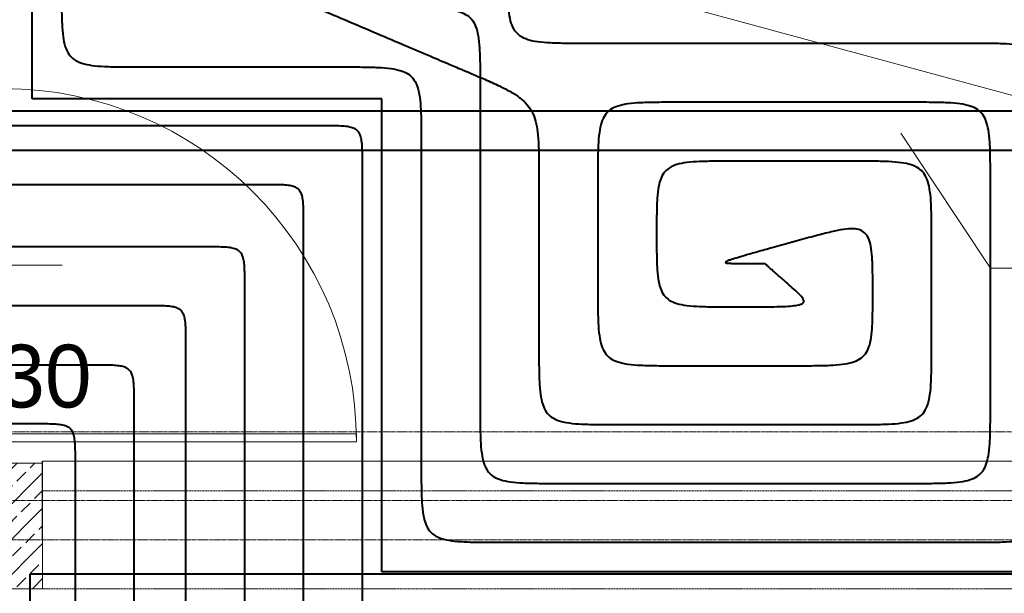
# Model space of a CAD drawing. Header units: millimetres. Extents: x 49908 to 79848, y -11883 to -3092.
# Tile 116 of 222: x 68695 to 68946, y -4640 to -4494. Entities that reach past the tile are written whole.
import ezdxf
from ezdxf.lldxf.tags import DXFTag

# ---------------------------------------------------------------- set-up
doc = ezdxf.new("R2010")
doc.units = ezdxf.units.MM
for name, pattern in [('AUSGEZOGEN', [0]), ('DASHDOT', [1, 0.5, -0.25, 0, -0.25]), ('DASHED', [19.05, 12.7, -6.35])]:
    doc.linetypes.add(name, pattern=pattern)
doc.layers.get('0').update_dxf_attribs({"color": 9, "lineweight": 9})
for name, color, linetype, lineweight in [('A opis', 9, 'Continuous', 13), ('A stolarka', 9, 'Continuous', 9), ('A_KONSTRUKCJA', 9, 'Continuous', 25), ('A_OSIE', 9, 'DASHDOT', 9), ('A_PRZERYW', 9, 'DASHED', 9), ('\x9dciany', 9, 'Continuous', 9)]:
    doc.layers.add(name, color=color, linetype=linetype, lineweight=lineweight)
doc.layers.add('A_WYMIAR', color=9, linetype='Continuous', lineweight=5, transparency=0.2)
for name, color, linetype, true_color in [('IS_Ogrzewanie_płaszczyznowe', 7, 'SOLID', 0xac00e6), ('IS_Przyłącza_o.p._Powrót', 7, 'DASH', 0x438955), ('IS_Przyłącza_o.p._Zasilanie', 7, 'SOLID', 0xff9124)]:
    doc.layers.add(name, color=color, linetype=linetype, true_color=true_color)
doc.layers.add('IS_Opisy_działek_Therm', color=7, linetype='SOLID')
for name, color, linetype, lineweight, true_color in [('IS_Powrót', 7, 'DASH', 25, 0x0000e6), ('IS_Rys.pętli_o.p._Powrót', 7, 'DASH', 13, 0x4c9a5f), ('IS_Rys.pętli_o.p._Zasilanie', 7, 'SOLID', 13, 0xff8c1a), ('IS_Zasilanie', 7, 'SOLID', 25, 0xeb0000)]:
    doc.layers.add(name, color=color, linetype=linetype, lineweight=lineweight, true_color=true_color)
tags = doc.linetypes.add('DASH', pattern=[15, 10, -5]).pattern_tags.tags
tags[6:7] = [DXFTag(74, 4), DXFTag(75, 0), DXFTag(340, '0'), DXFTag(46, 0.0), DXFTag(50, 0.0), DXFTag(44, 0.0), DXFTag(45, 0.0)]
tags[4:5] = [DXFTag(74, 4), DXFTag(75, 0), DXFTag(340, '0'), DXFTag(46, 0.0), DXFTag(50, 0.0), DXFTag(44, 0.0), DXFTag(45, 0.0)]
tags = doc.linetypes.add('SOLID', pattern=[10, 10, 0]).pattern_tags.tags
tags[6:7] = [DXFTag(74, 4), DXFTag(75, 0), DXFTag(340, '0'), DXFTag(46, 0.0), DXFTag(50, 0.0), DXFTag(44, 0.0), DXFTag(45, 0.0)]
tags[4:5] = [DXFTag(74, 4), DXFTag(75, 0), DXFTag(340, '0'), DXFTag(46, 0.0), DXFTag(50, 0.0), DXFTag(44, 0.0), DXFTag(45, 0.0)]

msp = doc.modelspace()

# ---------------------------------------------------------------- hatches: boundary and pattern name
at = {"lineweight": 5, "ltscale": 0.25}
h = msp.add_hatch(dxfattribs=at)
h.set_pattern_fill('ANSI33', color=256, angle=90, style=0)
h.set_pattern_definition([(45, (16000, -25), (-4.49012806, 4.49012806), []), (45, (16004.49, -25), (-4.49012806, 4.49012806), [3.175, -1.5875])])
h.paths.add_polyline_path([(68700.47, -4639.13), (68650.47, -4639.13), (68650.47, -4607.13), (68700.47, -4607.13)])

# ---------------------------------------------------------------- linework, layer by layer
msp.add_lwpolyline([(68700.47, -4639.13), (68650.47, -4639.13), (68650.47, -4607.13), (68700.47, -4607.13)], close=True)
at = {"layer": 'A opis', "ltscale": 0.5}
msp.add_line((68645.98, -4556.63), (68705.48, -4556.63), dxfattribs=at)
at = {"layer": 'A stolarka', "linetype": 'AUSGEZOGEN', "lineweight": 0}
msp.add_lwpolyline([(68690.47, -4601.63), (68690.47, -4599.63), (68780.47, -4599.63), (68780.47, -4601.63)], close=True, dxfattribs=at)
msp.add_arc((68690.47, -4601.63), 90, 0, 90, dxfattribs=at)
at = {"layer": 'A_KONSTRUKCJA'}
msp.add_line((68700.47, -4626.63), (68700.47, -4606.63), dxfattribs=at)
at = {"layer": 'A_OSIE', "ltscale": 0.3, "transparency": 33554559}
for p, q in [((67440.85, -4599.13), (70341.81, -4599.13)), ((70343.66, -4616.63), (67440.85, -4616.63)), ((70341.81, -4626.63), (67440.85, -4626.63))]:
    msp.add_line(p, q, dxfattribs=at)
at = {"layer": 'A_PRZERYW', "ltscale": 0.01}
for points in [[(68700.47, -4614.13), (69280.47, -4614.13)], [(68700.47, -4639.13), (69280.47, -4639.13)]]:
    msp.add_lwpolyline(points, dxfattribs=at)
at = {"layer": 'IS_Ogrzewanie_płaszczyznowe', "lineweight": 40}
for p, q in [((68697.78, -4514.21), (68697.78, -4266.7)), ((68786.94, -4514.21), (68697.78, -4514.21)), ((68786.94, -4634.77), (68786.94, -4514.21)), ((69286.68, -4635.36), (68697.19, -4635.36)), ((68697.19, -4635.36), (68697.19, -4926.65)), ((68994.61, -4634.77), (68786.94, -4634.77))]:
    msp.add_line(p, q, dxfattribs=at)
at = {"layer": 'IS_Opisy_działek_Therm', "lineweight": 20}
for p, q in [((68919.31, -4523), (68942.1, -4557.36)), ((68942.1, -4557.36), (69045.1, -4557.36))]:
    msp.add_line(p, q, dxfattribs=at)
at = {"layer": 'IS_Powrót', "lineweight": 40}
msp.add_line((68614.04, -4527.34), (69139.39, -4527.34), dxfattribs=at)
at = {"layer": 'IS_Przyłącza_o.p._Powrót', "lineweight": 40}
for points, knots in [([(68772, -4521.12), (68771.3, -4521.12), (68768.65, -4521.12), (68763.11, -4521.12), (68754.69, -4521.12), (68744.23, -4521.12), (68732.53, -4521.12), (68720.42, -4521.12), (68708.72, -4521.12), (68698.25, -4521.12), (68689.83, -4521.12), (68684.29, -4521.12), (68681.64, -4521.12), (68680.94, -4521.12)], [0, 0, 0, 0, 0.0212104, 0.0793681, 0.1662624, 0.2736829, 0.3934192, 0.5172608, 0.6369971, 0.7444176, 0.8313119, 0.8894696, 0.91068, 0.91068, 0.91068, 0.91068]), ([(68782, -4531.12), (68782, -4530.29), (68782.01, -4528.78), (68781.97, -4526.73), (68781.85, -4525.07), (68781.59, -4523.76), (68781.14, -4522.73), (68780.39, -4521.99), (68779.36, -4521.53), (68778.05, -4521.28), (68776.39, -4521.15), (68774.34, -4521.12), (68772.83, -4521.12), (68772, -4521.12)], [0, 0, 0, 0, 0.0248686, 0.0452361, 0.061602, 0.0745999, 0.0851852, 0.0948541, 0.1054394, 0.1184374, 0.1348033, 0.1551707, 0.1800393, 0.1800393, 0.1800393, 0.1800393]), ([(68782, -4795.7), (68782, -4793.64), (68782, -4785.96), (68782, -4769.85), (68782, -4745.4), (68782, -4714.99), (68782, -4681), (68782, -4645.81), (68782, -4611.82), (68782, -4581.41), (68782, -4556.96), (68782, -4540.86), (68782, -4533.17), (68782, -4531.12)], [0, 0, 0, 0, 0.061623, 0.230588, 0.483042, 0.795131, 1.143002, 1.502798, 1.850669, 2.162758, 2.415212, 2.584177, 2.6458, 2.6458, 2.6458, 2.6458]), ([(68742.01, -4551.97), (68738.64, -4551.97), (68726.03, -4551.97), (68699.62, -4551.97), (68659.51, -4551.97), (68609.62, -4551.97), (68553.86, -4551.97), (68496.15, -4551.97), (68440.39, -4551.97), (68390.5, -4551.97), (68350.39, -4551.97), (68323.98, -4551.97), (68311.37, -4551.97), (68308, -4551.97)], [0, 0, 0, 0, 0.101083, 0.378245, 0.792357, 1.304292, 1.874919, 2.465111, 3.035738, 3.547673, 3.961785, 4.238947, 4.34003, 4.34003, 4.34003, 4.34003]), ([(68752.01, -4561.97), (68752.01, -4561.14), (68752.01, -4559.63), (68751.97, -4557.58), (68751.85, -4555.92), (68751.6, -4554.61), (68751.14, -4553.58), (68750.39, -4552.84), (68749.37, -4552.38), (68748.05, -4552.13), (68746.4, -4552.01), (68744.34, -4551.97), (68742.84, -4551.97), (68742.01, -4551.97)], [0, 0, 0, 0, 0.0248686, 0.0452361, 0.061602, 0.0745999, 0.0851852, 0.0948541, 0.1054394, 0.1184374, 0.1348033, 0.1551707, 0.1800393, 0.1800393, 0.1800393, 0.1800393]), ([(68752.01, -4829.59), (68752.01, -4827.51), (68752.01, -4819.74), (68752.01, -4803.45), (68752.01, -4778.72), (68752.01, -4747.96), (68752.01, -4713.57), (68752.01, -4677.99), (68752.01, -4643.6), (68752.01, -4612.84), (68752.01, -4588.11), (68752.01, -4571.82), (68752.01, -4564.05), (68752.01, -4561.97)], [0, 0, 0, 0, 0.062331, 0.233239, 0.488596, 0.804273, 1.156143, 1.520077, 1.871947, 2.187624, 2.442981, 2.613889, 2.67622, 2.67622, 2.67622, 2.67622]), ([(68713.81, -4582.11), (68708.45, -4582.11), (68688.36, -4582.11), (68646.29, -4582.11), (68582.39, -4582.11), (68502.92, -4582.11), (68414.09, -4582.11), (68322.15, -4582.11), (68233.32, -4582.11), (68153.84, -4582.11), (68089.95, -4582.11), (68047.88, -4582.11), (68027.79, -4582.11), (68022.42, -4582.11)], [0, 0, 0, 0, 0.16103, 0.602565, 1.26227, 2.07781, 2.986852, 3.927062, 4.836104, 5.651644, 6.311349, 6.752884, 6.913914, 6.913914, 6.913914, 6.913914]), ([(68723.81, -4592.11), (68723.81, -4591.28), (68723.82, -4589.77), (68723.78, -4587.72), (68723.66, -4586.06), (68723.4, -4584.75), (68722.95, -4583.72), (68722.2, -4582.98), (68721.17, -4582.52), (68719.86, -4582.27), (68718.2, -4582.14), (68716.15, -4582.11), (68714.64, -4582.11), (68713.81, -4582.11)], [0, 0, 0, 0, 0.0248686, 0.0452361, 0.061602, 0.0745999, 0.0851852, 0.0948541, 0.1054394, 0.1184374, 0.1348033, 0.1551707, 0.1800393, 0.1800393, 0.1800393, 0.1800393]), ([(68723.81, -4892.49), (68723.81, -4890.16), (68723.81, -4881.43), (68723.81, -4863.15), (68723.81, -4835.39), (68723.81, -4800.86), (68723.81, -4762.27), (68723.81, -4722.33), (68723.81, -4683.73), (68723.81, -4649.2), (68723.81, -4621.45), (68723.81, -4603.17), (68723.81, -4594.44), (68723.81, -4592.11)], [0, 0, 0, 0, 0.069962, 0.261793, 0.548411, 0.902735, 1.297681, 1.706169, 2.101115, 2.455439, 2.742057, 2.933888, 3.00385, 3.00385, 3.00385, 3.00385])]:
    msp.add_open_spline(points, degree=3, knots=knots, dxfattribs=at)
at = {"layer": 'IS_Przyłącza_o.p._Zasilanie', "lineweight": 40}
for points, knots in [([(68757, -4536.12), (68756.41, -4536.12), (68754.2, -4536.12), (68749.58, -4536.12), (68742.55, -4536.12), (68733.8, -4536.12), (68724.03, -4536.12), (68713.91, -4536.12), (68704.14, -4536.12), (68695.4, -4536.12), (68688.37, -4536.12), (68683.74, -4536.12), (68681.53, -4536.12), (68680.94, -4536.12)], [0, 0, 0, 0, 0.0177168, 0.0662952, 0.138877, 0.2286041, 0.3286183, 0.4320617, 0.5320759, 0.621803, 0.6943848, 0.7429632, 0.76068, 0.76068, 0.76068, 0.76068]), ([(68767, -4546.12), (68767, -4545.29), (68767.01, -4543.78), (68766.97, -4541.73), (68766.85, -4540.07), (68766.59, -4538.76), (68766.14, -4537.73), (68765.39, -4536.99), (68764.36, -4536.53), (68763.05, -4536.28), (68761.39, -4536.15), (68759.34, -4536.12), (68757.83, -4536.12), (68757, -4536.12)], [0, 0, 0, 0, 0.0248686, 0.0452361, 0.061602, 0.0745999, 0.0851852, 0.0948541, 0.1054394, 0.1184374, 0.1348033, 0.1551707, 0.1800393, 0.1800393, 0.1800393, 0.1800393]), ([(68767, -4810.7), (68767, -4808.64), (68767, -4800.96), (68767, -4784.85), (68767, -4760.4), (68767, -4729.99), (68767, -4696), (68767, -4660.81), (68767, -4626.82), (68767, -4596.41), (68767, -4571.96), (68767, -4555.86), (68767, -4548.17), (68767, -4546.12)], [0, 0, 0, 0, 0.061623, 0.230588, 0.483042, 0.795131, 1.143002, 1.502798, 1.850669, 2.162758, 2.415212, 2.584177, 2.6458, 2.6458, 2.6458, 2.6458]), ([(68727.01, -4566.97), (68723.75, -4566.97), (68711.58, -4566.97), (68686.08, -4566.97), (68647.36, -4566.97), (68599.2, -4566.97), (68545.37, -4566.97), (68489.65, -4566.97), (68435.81, -4566.97), (68387.65, -4566.97), (68348.93, -4566.97), (68323.43, -4566.97), (68311.26, -4566.97), (68308, -4566.97)], [0, 0, 0, 0, 0.097589, 0.365172, 0.764972, 1.259213, 1.810118, 2.379912, 2.930817, 3.425058, 3.824858, 4.092441, 4.19003, 4.19003, 4.19003, 4.19003]), ([(68737.01, -4576.97), (68737.01, -4576.14), (68737.01, -4574.63), (68736.97, -4572.58), (68736.85, -4570.92), (68736.6, -4569.61), (68736.14, -4568.58), (68735.39, -4567.84), (68734.37, -4567.38), (68733.05, -4567.13), (68731.4, -4567.01), (68729.34, -4566.97), (68727.84, -4566.97), (68727.01, -4566.97)], [0, 0, 0, 0, 0.0248686, 0.0452361, 0.061602, 0.0745999, 0.0851852, 0.0948541, 0.1054394, 0.1184374, 0.1348033, 0.1551707, 0.1800393, 0.1800393, 0.1800393, 0.1800393]), ([(68737.01, -4876.6), (68737.01, -4874.28), (68737.01, -4865.57), (68737.01, -4847.34), (68737.01, -4819.65), (68737.01, -4785.2), (68737.01, -4746.71), (68737.01, -4706.86), (68737.01, -4668.37), (68737.01, -4633.92), (68737.01, -4606.23), (68737.01, -4588), (68737.01, -4579.29), (68737.01, -4576.97)], [0, 0, 0, 0, 0.069787, 0.261139, 0.54704, 0.900478, 1.294437, 1.701903, 2.095862, 2.4493, 2.735201, 2.926553, 2.99634, 2.99634, 2.99634, 2.99634]), ([(68698.81, -4597.11), (68693.56, -4597.11), (68673.91, -4597.11), (68632.75, -4597.11), (68570.24, -4597.11), (68492.49, -4597.11), (68405.59, -4597.11), (68315.64, -4597.11), (68228.75, -4597.11), (68150.99, -4597.11), (68088.49, -4597.11), (68047.32, -4597.11), (68027.67, -4597.11), (68022.42, -4597.11)], [0, 0, 0, 0, 0.157537, 0.589492, 1.234884, 2.032732, 2.922052, 3.841863, 4.731183, 5.52903, 6.174422, 6.606377, 6.763914, 6.763914, 6.763914, 6.763914]), ([(68708.81, -4607.11), (68708.81, -4606.28), (68708.82, -4604.77), (68708.78, -4602.72), (68708.66, -4601.06), (68708.4, -4599.75), (68707.95, -4598.72), (68707.2, -4597.98), (68706.17, -4597.52), (68704.86, -4597.27), (68703.2, -4597.14), (68701.15, -4597.11), (68699.64, -4597.11), (68698.81, -4597.11)], [0, 0, 0, 0, 0.0248686, 0.0452361, 0.061602, 0.0745999, 0.0851852, 0.0948541, 0.1054394, 0.1184374, 0.1348033, 0.1551707, 0.1800393, 0.1800393, 0.1800393, 0.1800393]), ([(68708.81, -4907.49), (68708.81, -4905.16), (68708.81, -4896.43), (68708.81, -4878.15), (68708.81, -4850.39), (68708.81, -4815.86), (68708.81, -4777.27), (68708.81, -4737.33), (68708.81, -4698.73), (68708.81, -4664.2), (68708.81, -4636.45), (68708.81, -4618.17), (68708.81, -4609.44), (68708.81, -4607.11)], [0, 0, 0, 0, 0.069962, 0.261793, 0.548411, 0.902735, 1.297681, 1.706169, 2.101115, 2.455439, 2.742057, 2.933888, 3.00385, 3.00385, 3.00385, 3.00385])]:
    msp.add_open_spline(points, degree=3, knots=knots, dxfattribs=at)
at = {"layer": 'IS_Rys.pętli_o.p._Powrót', "lineweight": 40}
for points, knots in [([(68792, -4491.12), (68793.66, -4491.12), (68796.68, -4491.11), (68800.79, -4491.19), (68804.1, -4491.43), (68806.72, -4491.94), (68808.78, -4492.85), (68810.27, -4494.34), (68811.18, -4496.4), (68811.69, -4499.03), (68811.93, -4502.34), (68812.01, -4506.44), (68812, -4509.46), (68812, -4511.12)], [0, 0, 0, 0, 0.0497373, 0.0904721, 0.1232039, 0.1491998, 0.1703704, 0.1897083, 0.2108788, 0.2368747, 0.2696065, 0.3103414, 0.3600787, 0.3600787, 0.3600787, 0.3600787]), ([(68812, -4511.12), (68812, -4511.75), (68812, -4514.1), (68812, -4519.04), (68812, -4526.54), (68812, -4535.87), (68812, -4546.3), (68812, -4557.09), (68812, -4567.51), (68812, -4576.84), (68812, -4584.34), (68812, -4589.28), (68812, -4591.64), (68812, -4592.27)], [0, 0, 0, 0, 0.0189005, 0.0707243, 0.1481551, 0.2438768, 0.3505729, 0.4609271, 0.5676232, 0.6633449, 0.7407757, 0.7925995, 0.8115, 0.8115, 0.8115, 0.8115]), ([(68862, -4515.13), (68860.35, -4515.13), (68857.33, -4515.12), (68853.22, -4515.2), (68849.91, -4515.44), (68847.29, -4515.95), (68845.23, -4516.86), (68843.74, -4518.35), (68842.83, -4520.41), (68842.32, -4523.04), (68842.08, -4526.35), (68842, -4530.45), (68842, -4533.47), (68842, -4535.13)], [0, 0, 0, 0, 0.0497373, 0.0904721, 0.1232039, 0.1491998, 0.1703704, 0.1897083, 0.2108788, 0.2368747, 0.2696065, 0.3103414, 0.3600787, 0.3600787, 0.3600787, 0.3600787]), ([(68922.11, -4515.13), (68921.64, -4515.13), (68919.9, -4515.13), (68916.24, -4515.13), (68910.68, -4515.13), (68903.78, -4515.13), (68896.05, -4515.13), (68888.06, -4515.13), (68880.34, -4515.13), (68873.43, -4515.13), (68867.88, -4515.13), (68864.22, -4515.13), (68862.47, -4515.13), (68862, -4515.13)], [0, 0, 0, 0, 0.0139987, 0.0523823, 0.109732, 0.1806288, 0.2596539, 0.3413884, 0.4204135, 0.4913103, 0.5486599, 0.5870436, 0.6010423, 0.6010423, 0.6010423, 0.6010423]), ([(68942.11, -4535.13), (68942.11, -4533.47), (68942.11, -4530.45), (68942.04, -4526.35), (68941.79, -4523.04), (68941.28, -4520.41), (68940.37, -4518.35), (68938.88, -4516.86), (68936.82, -4515.95), (68934.2, -4515.44), (68930.89, -4515.2), (68926.78, -4515.12), (68923.77, -4515.13), (68922.11, -4515.13)], [0, 0, 0, 0, 0.0497373, 0.0904721, 0.1232039, 0.1491998, 0.1703704, 0.1897083, 0.2108788, 0.2368747, 0.2696065, 0.3103414, 0.3600787, 0.3600787, 0.3600787, 0.3600787]), ([(68842, -4535.13), (68842, -4535.34), (68842, -4536.13), (68842, -4537.78), (68842, -4540.29), (68842, -4543.41), (68842, -4546.89), (68842, -4550.5), (68842, -4553.99), (68842, -4557.11), (68842, -4559.62), (68842, -4561.27), (68842, -4562.06), (68842, -4562.27)], [0, 0, 0, 0, 0.0063211, 0.0236532, 0.0495494, 0.0815627, 0.1172464, 0.1541536, 0.1898373, 0.2218506, 0.2477468, 0.2650789, 0.2714, 0.2714, 0.2714, 0.2714]), ([(68942.11, -4592.27), (68942.11, -4591.82), (68942.11, -4590.16), (68942.11, -4586.69), (68942.11, -4581.41), (68942.11, -4574.84), (68942.11, -4567.5), (68942.11, -4559.9), (68942.11, -4552.56), (68942.11, -4545.99), (68942.11, -4540.71), (68942.11, -4537.23), (68942.11, -4535.57), (68942.11, -4535.13)], [0, 0, 0, 0, 0.0133083, 0.0497989, 0.1043202, 0.1717205, 0.2468482, 0.3245518, 0.3996795, 0.4670798, 0.5216011, 0.5580917, 0.5714, 0.5714, 0.5714, 0.5714]), ([(68912.11, -4563.7), (68912.11, -4562.16), (68912.11, -4559.37), (68912.04, -4555.59), (68911.81, -4552.6), (68911.33, -4550.31), (68910.45, -4548.59), (68908.94, -4547.57), (68906.94, -4547.3), (68904.44, -4547.53), (68901.27, -4548.19), (68897.32, -4549.21), (68894.43, -4550.01), (68892.83, -4550.45)], [0, 0, 0, 0, 0.0461411, 0.0836846, 0.1133286, 0.1360686, 0.1537193, 0.1697125, 0.1884256, 0.2129565, 0.2449604, 0.2854327, 0.3351328, 0.3351328, 0.3351328, 0.3351328]), ([(68891.28, -4550.88), (68889.69, -4551.32), (68886.79, -4552.12), (68882.88, -4553.2), (68879.79, -4554.08), (68877.54, -4554.73), (68875.87, -4555.29), (68875.1, -4555.54), (68874.4, -4555.94), (68875.02, -4556.18), (68875.67, -4556.15), (68876.87, -4556.21), (68877.77, -4556.2), (68878.28, -4556.2)], [0, 0, 0, 0, 0.0496916, 0.0900948, 0.1218391, 0.1455563, 0.161885, 0.1714908, 0.1752398, 0.1782395, 0.1857581, 0.1975259, 0.2129888, 0.2129888, 0.2129888, 0.2129888]), ([(68892.83, -4550.45), (68892.82, -4550.45), (68892.77, -4550.46), (68892.68, -4550.49), (68892.54, -4550.53), (68892.36, -4550.58), (68892.16, -4550.63), (68891.95, -4550.69), (68891.76, -4550.74), (68891.58, -4550.79), (68891.43, -4550.83), (68891.34, -4550.86), (68891.3, -4550.87), (68891.28, -4550.88)], [0, 0, 0, 0, 0.00037359, 0.00139794, 0.00292844, 0.00482048, 0.00692944, 0.00911071, 0.01121967, 0.0131117, 0.01464221, 0.01566656, 0.01604014, 0.01604014, 0.01604014, 0.01604014]), ([(68878.28, -4556.2), (68878.33, -4556.2), (68878.51, -4556.2), (68878.89, -4556.2), (68879.47, -4556.2), (68880.2, -4556.2), (68881, -4556.2), (68881.84, -4556.2), (68882.64, -4556.2), (68883.36, -4556.2), (68883.94, -4556.2), (68884.33, -4556.2), (68884.51, -4556.2), (68884.56, -4556.2)], [0, 0, 0, 0, 0.00146174, 0.00546974, 0.01145817, 0.01886118, 0.02711294, 0.03564763, 0.04389939, 0.0513024, 0.05729083, 0.06129883, 0.06276057, 0.06276057, 0.06276057, 0.06276057]), ([(68842, -4562.27), (68842, -4563.92), (68842, -4566.94), (68842.08, -4571.05), (68842.32, -4574.36), (68842.83, -4576.98), (68843.74, -4579.04), (68845.23, -4580.53), (68847.29, -4581.44), (68849.91, -4581.95), (68853.22, -4582.19), (68857.33, -4582.27), (68860.35, -4582.27), (68862, -4582.27)], [0, 0, 0, 0, 0.0497373, 0.0904721, 0.1232039, 0.1491998, 0.1703704, 0.1897083, 0.2108788, 0.2368747, 0.2696065, 0.3103414, 0.3600787, 0.3600787, 0.3600787, 0.3600787]), ([(68892.11, -4582.27), (68893.77, -4582.27), (68896.78, -4582.27), (68900.89, -4582.2), (68904.2, -4581.97), (68906.81, -4581.5), (68908.86, -4580.67), (68910.36, -4579.29), (68911.28, -4577.37), (68911.79, -4574.93), (68912.04, -4571.85), (68912.11, -4568.04), (68912.11, -4565.24), (68912.11, -4563.7)], [0, 0, 0, 0, 0.0497372, 0.0904702, 0.1231848, 0.1490987, 0.1699938, 0.1886532, 0.2086025, 0.2328279, 0.2632378, 0.3010622, 0.3472432, 0.3472432, 0.3472432, 0.3472432]), ([(68862, -4582.27), (68862.24, -4582.27), (68863.11, -4582.27), (68864.95, -4582.27), (68867.73, -4582.27), (68871.19, -4582.27), (68875.06, -4582.27), (68879.06, -4582.27), (68882.93, -4582.27), (68886.39, -4582.27), (68889.17, -4582.27), (68891, -4582.27), (68891.88, -4582.27), (68892.11, -4582.27)], [0, 0, 0, 0, 0.0070115, 0.0262366, 0.0549611, 0.090471, 0.1300521, 0.1709902, 0.2105713, 0.2460811, 0.2748057, 0.2940308, 0.3010423, 0.3010423, 0.3010423, 0.3010423]), ([(68812, -4592.27), (68812, -4593.92), (68812, -4596.94), (68812.08, -4601.05), (68812.32, -4604.36), (68812.83, -4606.98), (68813.74, -4609.04), (68815.23, -4610.53), (68817.29, -4611.44), (68819.91, -4611.95), (68823.22, -4612.19), (68827.33, -4612.27), (68830.35, -4612.27), (68832, -4612.27)], [0, 0, 0, 0, 0.0497373, 0.0904721, 0.1232039, 0.1491998, 0.1703704, 0.1897083, 0.2108788, 0.2368747, 0.2696065, 0.3103414, 0.3600787, 0.3600787, 0.3600787, 0.3600787]), ([(68922.11, -4612.27), (68923.77, -4612.27), (68926.78, -4612.27), (68930.89, -4612.19), (68934.2, -4611.95), (68936.82, -4611.44), (68938.88, -4610.53), (68940.37, -4609.04), (68941.28, -4606.98), (68941.79, -4604.36), (68942.04, -4601.05), (68942.11, -4596.94), (68942.11, -4593.92), (68942.11, -4592.27)], [0, 0, 0, 0, 0.0497373, 0.0904721, 0.1232039, 0.1491998, 0.1703704, 0.1897083, 0.2108788, 0.2368747, 0.2696065, 0.3103414, 0.3600787, 0.3600787, 0.3600787, 0.3600787]), ([(68832, -4612.27), (68832.7, -4612.27), (68835.32, -4612.27), (68840.81, -4612.27), (68849.13, -4612.27), (68859.49, -4612.27), (68871.07, -4612.27), (68883.05, -4612.27), (68894.62, -4612.27), (68904.98, -4612.27), (68913.31, -4612.27), (68918.79, -4612.27), (68921.41, -4612.27), (68922.11, -4612.27)], [0, 0, 0, 0, 0.020986, 0.0785281, 0.1645028, 0.2707866, 0.3892557, 0.5117866, 0.6302557, 0.7365394, 0.8225142, 0.8800563, 0.9010423, 0.9010423, 0.9010423, 0.9010423])]:
    msp.add_open_spline(points, degree=3, knots=knots, dxfattribs=at)
at = {"layer": 'IS_Rys.pętli_o.p._Zasilanie', "lineweight": 40}
for points, knots in [([(68839, -4500.13), (68837.35, -4500.13), (68834.33, -4500.13), (68830.22, -4500.05), (68826.91, -4499.81), (68824.29, -4499.3), (68822.23, -4498.39), (68820.74, -4496.9), (68819.83, -4494.84), (68819.32, -4492.22), (68819.08, -4488.91), (68819, -4484.8), (68819, -4481.78), (68819, -4480.13)], [0, 0, 0, 0, 0.0497373, 0.0904721, 0.1232039, 0.1491998, 0.1703704, 0.1897083, 0.2108788, 0.2368747, 0.2696065, 0.3103414, 0.3600787, 0.3600787, 0.3600787, 0.3600787]), ([(68705.28, -4486.12), (68705.28, -4487.77), (68705.28, -4490.79), (68705.36, -4494.9), (68705.6, -4498.21), (68706.11, -4500.83), (68707.02, -4502.89), (68708.51, -4504.38), (68710.57, -4505.29), (68713.19, -4505.8), (68716.5, -4506.04), (68720.61, -4506.12), (68723.63, -4506.12), (68725.28, -4506.12)], [0, 0, 0, 0, 0.0497373, 0.0904721, 0.1232039, 0.1491998, 0.1703704, 0.1897083, 0.2108788, 0.2368747, 0.2696065, 0.3103414, 0.3600787, 0.3600787, 0.3600787, 0.3600787]), ([(68753.69, -4483.94), (68754.11, -4484.13), (68755.71, -4484.8), (68759.05, -4486.23), (68764.13, -4488.38), (68770.44, -4491.07), (68777.49, -4494.07), (68784.8, -4497.17), (68791.85, -4500.18), (68798.16, -4502.86), (68803.24, -4505.02), (68806.58, -4506.44), (68808.17, -4507.12), (68808.6, -4507.3)], [0, 0, 0, 0, 0.0138982, 0.0520061, 0.1089439, 0.1793315, 0.2577891, 0.3389366, 0.4173942, 0.4877818, 0.5447196, 0.5828275, 0.5967257, 0.5967257, 0.5967257, 0.5967257]), ([(68937.11, -4500.13), (68936.35, -4500.13), (68933.5, -4500.13), (68927.53, -4500.13), (68918.46, -4500.13), (68907.18, -4500.13), (68894.58, -4500.13), (68881.53, -4500.13), (68868.93, -4500.13), (68857.65, -4500.13), (68848.59, -4500.13), (68842.62, -4500.13), (68839.77, -4500.13), (68839, -4500.13)], [0, 0, 0, 0, 0.0228492, 0.0855003, 0.1791084, 0.2948286, 0.4238162, 0.5572261, 0.6862136, 0.8019339, 0.895542, 0.9581931, 0.9810423, 0.9810423, 0.9810423, 0.9810423]), ([(68957.11, -4520.13), (68957.11, -4518.47), (68957.11, -4515.45), (68957.04, -4511.35), (68956.79, -4508.04), (68956.28, -4505.41), (68955.37, -4503.35), (68953.88, -4501.86), (68951.82, -4500.95), (68949.2, -4500.44), (68945.89, -4500.2), (68941.78, -4500.12), (68938.77, -4500.13), (68937.11, -4500.13)], [0, 0, 0, 0, 0.0497373, 0.0904721, 0.1232039, 0.1491998, 0.1703704, 0.1897083, 0.2108788, 0.2368747, 0.2696065, 0.3103414, 0.3600787, 0.3600787, 0.3600787, 0.3600787]), ([(68725.28, -4506.12), (68725.68, -4506.12), (68727.19, -4506.12), (68730.33, -4506.12), (68735.11, -4506.12), (68741.06, -4506.12), (68747.7, -4506.12), (68754.58, -4506.12), (68761.23, -4506.12), (68767.17, -4506.12), (68771.95, -4506.12), (68775.1, -4506.12), (68776.6, -4506.12), (68777, -4506.12)], [0, 0, 0, 0, 0.0120463, 0.0450766, 0.0944278, 0.1554366, 0.2234402, 0.2937753, 0.3617788, 0.4227877, 0.4721388, 0.5051691, 0.5172154, 0.5172154, 0.5172154, 0.5172154]), ([(68777, -4506.12), (68778.66, -4506.12), (68781.68, -4506.11), (68785.79, -4506.19), (68789.1, -4506.43), (68791.72, -4506.94), (68793.78, -4507.85), (68795.27, -4509.34), (68796.18, -4511.4), (68796.69, -4514.03), (68796.93, -4517.34), (68797.01, -4521.44), (68797, -4524.46), (68797, -4526.12)], [0, 0, 0, 0, 0.0497373, 0.0904721, 0.1232039, 0.1491998, 0.1703704, 0.1897083, 0.2108788, 0.2368747, 0.2696065, 0.3103414, 0.3600787, 0.3600787, 0.3600787, 0.3600787]), ([(68808.6, -4507.3), (68810.13, -4507.95), (68812.92, -4509.13), (68816.72, -4510.83), (68819.78, -4512.38), (68822.21, -4513.93), (68824.06, -4515.64), (68825.38, -4517.64), (68826.23, -4520.01), (68826.71, -4522.85), (68826.94, -4526.28), (68827.01, -4530.44), (68827, -4533.47), (68827, -4535.13)], [0, 0, 0, 0, 0.049796, 0.0909404, 0.124767, 0.1528081, 0.1769972, 0.1998075, 0.2239966, 0.2520377, 0.2858644, 0.3270087, 0.3768047, 0.3768047, 0.3768047, 0.3768047]), ([(68797, -4526.12), (68797, -4526.75), (68797, -4529.1), (68797, -4534.04), (68797, -4541.54), (68797, -4550.87), (68797, -4561.3), (68797, -4572.09), (68797, -4582.51), (68797, -4591.84), (68797, -4599.34), (68797, -4604.28), (68797, -4606.64), (68797, -4607.27)], [0, 0, 0, 0, 0.0189005, 0.0707243, 0.1481551, 0.2438768, 0.3505729, 0.4609271, 0.5676232, 0.6633449, 0.7407757, 0.7925995, 0.8115, 0.8115, 0.8115, 0.8115]), ([(68877, -4530.13), (68875.35, -4530.13), (68872.33, -4530.12), (68868.23, -4530.2), (68864.92, -4530.42), (68862.3, -4530.89), (68860.25, -4531.73), (68858.76, -4533.1), (68857.83, -4535.02), (68857.32, -4537.47), (68857.08, -4540.54), (68857, -4544.36), (68857, -4547.16), (68857, -4548.7)], [0, 0, 0, 0, 0.0497372, 0.0904702, 0.1231848, 0.1490987, 0.1699938, 0.1886532, 0.2086025, 0.2328279, 0.2632378, 0.3010622, 0.3472432, 0.3472432, 0.3472432, 0.3472432]), ([(68907.11, -4530.13), (68906.88, -4530.13), (68906, -4530.13), (68904.17, -4530.13), (68901.39, -4530.13), (68897.93, -4530.13), (68894.06, -4530.13), (68890.06, -4530.13), (68886.19, -4530.13), (68882.73, -4530.13), (68879.95, -4530.13), (68878.11, -4530.13), (68877.24, -4530.13), (68877, -4530.13)], [0, 0, 0, 0, 0.0070115, 0.0262366, 0.0549611, 0.090471, 0.1300521, 0.1709902, 0.2105713, 0.2460811, 0.2748057, 0.2940308, 0.3010423, 0.3010423, 0.3010423, 0.3010423]), ([(68927.11, -4550.13), (68927.11, -4548.47), (68927.11, -4545.45), (68927.04, -4541.35), (68926.79, -4538.04), (68926.28, -4535.41), (68925.37, -4533.35), (68923.88, -4531.86), (68921.82, -4530.95), (68919.2, -4530.44), (68915.89, -4530.2), (68911.78, -4530.12), (68908.77, -4530.13), (68907.11, -4530.13)], [0, 0, 0, 0, 0.0497373, 0.0904721, 0.1232039, 0.1491998, 0.1703704, 0.1897083, 0.2108788, 0.2368747, 0.2696065, 0.3103414, 0.3600787, 0.3600787, 0.3600787, 0.3600787]), ([(68827, -4535.13), (68827, -4535.45), (68827, -4536.68), (68827, -4539.24), (68827, -4543.14), (68827, -4547.98), (68827, -4553.39), (68827, -4559), (68827, -4564.41), (68827, -4569.26), (68827, -4573.15), (68827, -4575.72), (68827, -4576.94), (68827, -4577.27)], [0, 0, 0, 0, 0.0098147, 0.0367261, 0.0769348, 0.1266416, 0.1820473, 0.2393527, 0.2947584, 0.3444652, 0.3846739, 0.4115853, 0.4214, 0.4214, 0.4214, 0.4214]), ([(68857, -4548.7), (68857, -4550.24), (68857, -4553.04), (68857.08, -4556.85), (68857.32, -4559.93), (68857.83, -4562.37), (68858.76, -4564.29), (68860.25, -4565.67), (68862.3, -4566.5), (68864.92, -4566.97), (68868.23, -4567.2), (68872.33, -4567.27), (68875.35, -4567.27), (68877, -4567.27)], [0, 0, 0, 0, 0.0461811, 0.0840054, 0.1144154, 0.1386407, 0.1585901, 0.1772494, 0.1981446, 0.2240584, 0.256773, 0.297506, 0.3472432, 0.3472432, 0.3472432, 0.3472432]), ([(68927.11, -4577.27), (68927.11, -4577.06), (68927.11, -4576.27), (68927.11, -4574.62), (68927.11, -4572.11), (68927.11, -4568.99), (68927.11, -4565.5), (68927.11, -4561.89), (68927.11, -4558.41), (68927.11, -4555.29), (68927.11, -4552.78), (68927.11, -4551.13), (68927.11, -4550.34), (68927.11, -4550.13)], [0, 0, 0, 0, 0.0063211, 0.0236532, 0.0495494, 0.0815627, 0.1172464, 0.1541536, 0.1898373, 0.2218506, 0.2477468, 0.2650789, 0.2714, 0.2714, 0.2714, 0.2714]), ([(68890.83, -4561.73), (68890.78, -4561.69), (68890.6, -4561.53), (68890.22, -4561.19), (68889.64, -4560.68), (68888.92, -4560.04), (68888.11, -4559.33), (68887.28, -4558.6), (68886.47, -4557.89), (68885.75, -4557.25), (68885.17, -4556.74), (68884.79, -4556.4), (68884.61, -4556.24), (68884.56, -4556.2)], [0, 0, 0, 0, 0.00194899, 0.00729301, 0.0152776, 0.02514831, 0.0361507, 0.04753031, 0.0585327, 0.06840341, 0.076388, 0.08173202, 0.08368101, 0.08368101, 0.08368101, 0.08368101]), ([(68877.11, -4567.27), (68878.77, -4567.27), (68881.77, -4567.27), (68885.83, -4567.25), (68889.02, -4567.18), (68891.42, -4567.06), (68893.06, -4566.81), (68894.15, -4566.55), (68894.67, -4565.81), (68894.23, -4564.97), (68893.47, -4564.12), (68892.27, -4563), (68891.35, -4562.19), (68890.83, -4561.73)], [0, 0, 0, 0, 0.0496899, 0.0900821, 0.1218031, 0.1455029, 0.1619073, 0.1720247, 0.1781883, 0.1856176, 0.1972733, 0.2135373, 0.2342351, 0.2342351, 0.2342351, 0.2342351]), ([(68877, -4567.27), (68877.01, -4567.27), (68877.01, -4567.27), (68877.01, -4567.27), (68877.02, -4567.27), (68877.04, -4567.27), (68877.05, -4567.27), (68877.06, -4567.27), (68877.08, -4567.27), (68877.09, -4567.27), (68877.1, -4567.27), (68877.11, -4567.27), (68877.11, -4567.27), (68877.11, -4567.27)], [0, 0, 0, 0, 0.000024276, 0.000090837, 0.000190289, 0.000313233, 0.000450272, 0.00059201, 0.000729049, 0.000851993, 0.000951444, 0.001018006, 0.001042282, 0.001042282, 0.001042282, 0.001042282]), ([(68827, -4577.27), (68827, -4578.92), (68827, -4581.94), (68827.08, -4586.05), (68827.32, -4589.36), (68827.83, -4591.98), (68828.74, -4594.04), (68830.23, -4595.53), (68832.29, -4596.44), (68834.91, -4596.95), (68838.22, -4597.19), (68842.33, -4597.27), (68845.35, -4597.27), (68847, -4597.27)], [0, 0, 0, 0, 0.0497373, 0.0904721, 0.1232039, 0.1491998, 0.1703704, 0.1897083, 0.2108788, 0.2368747, 0.2696065, 0.3103414, 0.3600787, 0.3600787, 0.3600787, 0.3600787]), ([(68907.11, -4597.27), (68908.77, -4597.27), (68911.78, -4597.27), (68915.89, -4597.19), (68919.2, -4596.95), (68921.82, -4596.44), (68923.88, -4595.53), (68925.37, -4594.04), (68926.28, -4591.98), (68926.79, -4589.36), (68927.04, -4586.05), (68927.11, -4581.94), (68927.11, -4578.92), (68927.11, -4577.27)], [0, 0, 0, 0, 0.0497373, 0.0904721, 0.1232039, 0.1491998, 0.1703704, 0.1897083, 0.2108788, 0.2368747, 0.2696065, 0.3103414, 0.3600787, 0.3600787, 0.3600787, 0.3600787]), ([(68847, -4597.27), (68847.47, -4597.27), (68849.22, -4597.27), (68852.88, -4597.27), (68858.43, -4597.27), (68865.34, -4597.27), (68873.06, -4597.27), (68881.05, -4597.27), (68888.78, -4597.27), (68895.68, -4597.27), (68901.24, -4597.27), (68904.9, -4597.27), (68906.64, -4597.27), (68907.11, -4597.27)], [0, 0, 0, 0, 0.0139987, 0.0523823, 0.109732, 0.1806288, 0.2596539, 0.3413884, 0.4204135, 0.4913103, 0.5486599, 0.5870436, 0.6010423, 0.6010423, 0.6010423, 0.6010423]), ([(68797, -4607.27), (68797, -4608.92), (68797, -4611.94), (68797.08, -4616.05), (68797.32, -4619.36), (68797.83, -4621.98), (68798.74, -4624.04), (68800.23, -4625.53), (68802.29, -4626.44), (68804.91, -4626.95), (68808.22, -4627.19), (68812.33, -4627.27), (68815.35, -4627.27), (68817, -4627.27)], [0, 0, 0, 0, 0.0497373, 0.0904721, 0.1232039, 0.1491998, 0.1703704, 0.1897083, 0.2108788, 0.2368747, 0.2696065, 0.3103414, 0.3600787, 0.3600787, 0.3600787, 0.3600787]), ([(68937.11, -4627.27), (68938.77, -4627.27), (68941.78, -4627.27), (68945.89, -4627.19), (68949.2, -4626.95), (68951.82, -4626.44), (68953.88, -4625.53), (68955.37, -4624.04), (68956.28, -4621.98), (68956.79, -4619.36), (68957.04, -4616.05), (68957.11, -4611.94), (68957.11, -4608.92), (68957.11, -4607.27)], [0, 0, 0, 0, 0.0497373, 0.0904721, 0.1232039, 0.1491998, 0.1703704, 0.1897083, 0.2108788, 0.2368747, 0.2696065, 0.3103414, 0.3600787, 0.3600787, 0.3600787, 0.3600787]), ([(68817, -4627.27), (68817.94, -4627.27), (68821.43, -4627.27), (68828.74, -4627.27), (68839.83, -4627.27), (68853.64, -4627.27), (68869.07, -4627.27), (68885.04, -4627.27), (68900.47, -4627.27), (68914.28, -4627.27), (68925.38, -4627.27), (68932.69, -4627.27), (68936.18, -4627.27), (68937.11, -4627.27)], [0, 0, 0, 0, 0.027973, 0.104674, 0.219274, 0.360944, 0.518857, 0.682185, 0.840098, 0.981769, 1.096368, 1.173069, 1.201042, 1.201042, 1.201042, 1.201042])]:
    msp.add_open_spline(points, degree=3, knots=knots, dxfattribs=at)
at = {"layer": 'IS_Zasilanie', "lineweight": 40}
msp.add_line((68624.04, -4517.34), (69149.39, -4517.34), dxfattribs=at)
at = {"layer": '\x9dciany'}
for p, q in [((69290.47, -4606.63), (68040.47, -4266.63)), ((68700.47, -4606.63), (69290.47, -4606.63))]:
    msp.add_line(p, q, dxfattribs=at)

# ---------------------------------------------------------------- texts
at = {"layer": 'A_WYMIAR'}
msp.add_text('EI 30', height=16, dxfattribs=at).set_placement((68662.98, -4592.91))

doc.saveas('drawing.dxf')
